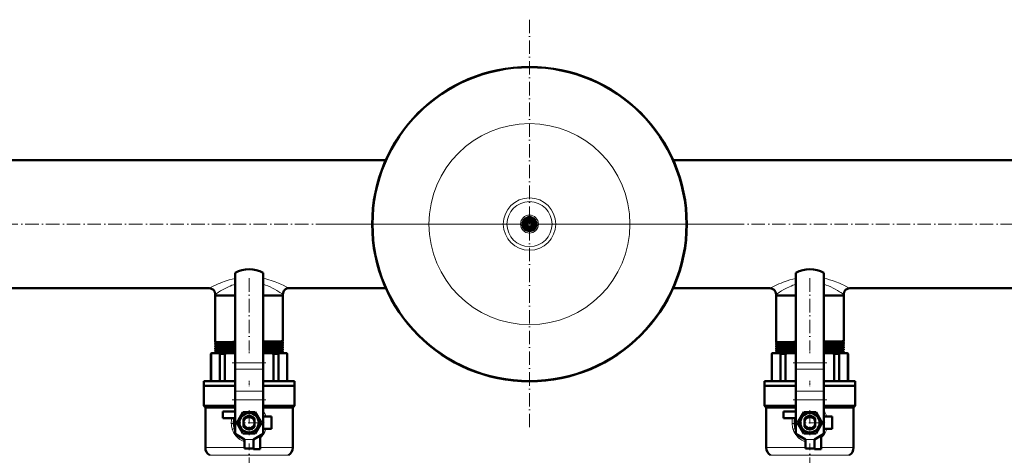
# Model space of a CAD drawing. Extents: x -2073 to 2460, y -1838 to 686.
# Tile 38 of 94: x -558 to 320, y -1115 to -726. Entities that reach past the tile are written whole.
import ezdxf

# ---------------------------------------------------------------- set-up
doc = ezdxf.new("R2010")
doc.units = 0
doc.linetypes.add('DASHDOT', pattern=[18.5, 12, -3, 0.5, -3])

msp = doc.modelspace()

# ---------------------------------------------------------------- linework, layer by layer
at = {"color": 7, "linetype": 'DASHDOT', "lineweight": 18}
for p, q in [((-103.43, -726.05), (-103.43, -1090.75)), ((1012.97, -908.4), (-719.83, -908.4)), ((78.92, -908.4), (-285.79, -908.4)), ((-353.43, -956.66), (-353.43, -1020.73)), ((146.57, -956.66), (146.57, -1020.73)), ((-338.43, -1032.24), (-368.44, -1032.24)), ((161.57, -1032.24), (131.56, -1032.24)), ((-338.43, -1065.11), (-368.44, -1065.11)), ((161.57, -1065.11), (131.56, -1065.11)), ((-353.43, -1074.37), (-353.43, -1096.73)), ((146.57, -1074.37), (146.57, -1096.73)), ((-342.25, -1085.55), (-364.61, -1085.55)), ((157.75, -1085.55), (135.39, -1085.55)), ((-353.43, -1147.14), (-353.43, -1104.11)), ((146.57, -1147.14), (146.57, -1104.11))]:
    msp.add_line(p, q, dxfattribs=at)
at = {"color": 7, "lineweight": 50}
for p, q in [((-575.43, -851.25), (-231.53, -851.25)), ((24.66, -851.25), (365.07, -851.25)), ((-108.93, -905.23), (-106.18, -903.64)), ((-106.18, -903.64), (-103.43, -902.05)), ((-103.43, -902.05), (-100.68, -903.64)), ((-100.68, -903.64), (-97.93, -905.23)), ((-108.93, -908.4), (-108.93, -905.23)), ((-108.93, -911.58), (-108.93, -908.4)), ((-106.18, -913.17), (-108.93, -911.58)), ((-97.93, -911.58), (-100.68, -913.17)), ((-97.93, -905.23), (-97.93, -908.4)), ((-97.93, -908.4), (-97.93, -911.58)), ((-103.43, -914.75), (-106.18, -913.17)), ((-100.68, -913.17), (-103.43, -914.75)), ((-365.93, -951.9), (-365.93, -1032.24)), ((-340.93, -951.9), (-340.93, -1032.24)), ((134.07, -951.9), (134.07, -1032.24)), ((159.07, -951.9), (159.07, -1032.24)), ((-575.43, -965.55), (-389.08, -965.55)), ((-317.78, -965.55), (-231.53, -965.55)), ((24.66, -965.55), (110.92, -965.55)), ((182.22, -965.55), (610.92, -965.55)), ((-383.58, -971.05), (-383.58, -972.05)), ((-383.58, -972.05), (-367.89, -972.05)), ((-383.58, -972.05), (-383.58, -1013.75)), ((-383.58, -972.05), (-365.93, -972.05)), ((-367.89, -972.05), (-365.93, -972.05)), ((-340.93, -972.05), (-323.28, -972.05)), ((-340.93, -972.05), (-323.28, -972.05)), ((-323.28, -971.05), (-323.28, -972.05)), ((-323.28, -972.05), (-323.28, -1012.76)), ((116.42, -971.05), (116.42, -972.05)), ((116.42, -972.05), (132.11, -972.05)), ((116.42, -972.05), (116.42, -1013.75)), ((116.42, -972.05), (134.07, -972.05)), ((132.11, -972.05), (134.07, -972.05)), ((159.07, -972.05), (176.72, -972.05)), ((159.07, -972.05), (176.72, -972.05)), ((176.72, -971.05), (176.72, -972.05)), ((176.72, -972.05), (176.72, -1012.76)), ((-383.58, -1013.75), (-383.58, -1013.75)), ((-383.58, -1014.99), (-383.58, -1015)), ((-383.58, -1015), (-383.58, -1015.73)), ((-383.58, -1015.73), (-383.58, -1015.73)), ((-383.58, -1017.01), (-383.58, -1017.02)), ((-383.58, -1017.02), (-383.58, -1017.71)), ((-365.93, -1013.39), (-367.89, -1013.41)), ((-365.93, -1014.63), (-367.89, -1014.65)), ((-365.93, -1015.37), (-367.89, -1015.39)), ((-365.93, -1016.65), (-367.89, -1016.68)), ((-365.93, -1017.35), (-367.89, -1017.37)), ((-323.28, -1012.76), (-323.29, -1012.76)), ((-323.29, -1013.98), (-323.28, -1013.99)), ((-323.28, -1014.74), (-323.29, -1014.74)), ((-323.29, -1016), (-323.28, -1016.01)), ((-323.28, -1013.99), (-323.28, -1014.74)), ((-323.28, -1016.01), (-323.28, -1016.72)), ((-323.28, -1018.03), (-323.28, -1018.7)), ((116.42, -1013.75), (116.42, -1013.75)), ((116.42, -1014.99), (116.42, -1015)), ((116.42, -1015), (116.42, -1015.73)), ((116.42, -1015.73), (116.42, -1015.73)), ((116.42, -1017.01), (116.42, -1017.02)), ((116.42, -1017.02), (116.42, -1017.71)), ((134.07, -1013.39), (132.11, -1013.41)), ((134.07, -1014.63), (132.11, -1014.65)), ((134.07, -1015.37), (132.11, -1015.39)), ((134.07, -1016.65), (132.11, -1016.68)), ((134.07, -1017.35), (132.11, -1017.37)), ((176.72, -1012.76), (176.71, -1012.76)), ((176.71, -1013.98), (176.72, -1013.99)), ((176.72, -1014.74), (176.71, -1014.74)), ((176.71, -1016), (176.72, -1016.01)), ((176.72, -1013.99), (176.72, -1014.74)), ((176.72, -1016.01), (176.72, -1016.72)), ((176.72, -1018.03), (176.72, -1018.7)), ((-387.43, -1024.05), (-386.93, -1023.55)), ((-387.43, -1024.05), (-387.28, -1024.05)), ((-387.43, -1048.55), (-387.43, -1024.05)), ((-387.28, -1024.05), (-387.28, -1048.55)), ((-386.57, -1023.55), (-386.93, -1023.55)), ((-380.35, -1023.55), (-386.57, -1023.55)), ((-383.58, -1019.04), (-383.58, -1019.69)), ((-383.58, -1021.06), (-383.58, -1021.67)), ((-383.58, -1023.07), (-383.58, -1023.55)), ((-373.38, -1023.55), (-380.35, -1023.55)), ((-379.64, -1048.55), (-379.64, -1024.05)), ((-379.64, -1024.05), (-375.1, -1024.05)), ((-375.1, -1024.05), (-375.1, -1048.55)), ((-365.93, -1023.55), (-373.38, -1023.55)), ((-365.93, -1018.67), (-367.89, -1018.7)), ((-365.93, -1019.33), (-367.89, -1019.35)), ((-365.93, -1020.69), (-367.89, -1020.71)), ((-365.93, -1021.31), (-367.89, -1021.34)), ((-365.93, -1022.7), (-367.89, -1022.73)), ((-365.93, -1023.3), (-367.89, -1023.32)), ((-333.49, -1023.55), (-340.93, -1023.55)), ((-326.52, -1023.55), (-333.49, -1023.55)), ((-331.77, -1048.55), (-331.77, -1024.05)), ((-331.77, -1024.05), (-327.23, -1024.05)), ((-327.23, -1024.05), (-327.23, -1048.55)), ((-320.3, -1023.55), (-326.52, -1023.55)), ((-323.28, -1020.05), (-323.28, -1020.68)), ((-323.28, -1022.06), (-323.28, -1022.67)), ((-319.93, -1023.55), (-320.3, -1023.55)), ((-319.93, -1023.55), (-319.43, -1024.05)), ((-319.59, -1048.55), (-319.59, -1024.05)), ((-319.59, -1024.05), (-319.43, -1024.05)), ((-319.43, -1024.05), (-319.43, -1048.55)), ((112.57, -1024.05), (113.07, -1023.55)), ((112.57, -1024.05), (112.72, -1024.05)), ((112.57, -1048.55), (112.57, -1024.05)), ((112.72, -1024.05), (112.72, -1048.55)), ((113.43, -1023.55), (113.07, -1023.55)), ((119.65, -1023.55), (113.43, -1023.55)), ((116.42, -1019.04), (116.42, -1019.69)), ((116.42, -1021.06), (116.42, -1021.67)), ((116.42, -1023.07), (116.42, -1023.55)), ((126.62, -1023.55), (119.65, -1023.55)), ((120.36, -1048.55), (120.36, -1024.05)), ((120.36, -1024.05), (124.9, -1024.05)), ((124.9, -1024.05), (124.9, -1048.55)), ((134.07, -1023.55), (126.62, -1023.55)), ((134.07, -1018.67), (132.11, -1018.7)), ((134.07, -1019.33), (132.11, -1019.35)), ((134.07, -1020.69), (132.11, -1020.71)), ((134.07, -1021.31), (132.11, -1021.34)), ((134.07, -1022.7), (132.11, -1022.73)), ((134.07, -1023.3), (132.11, -1023.32)), ((166.51, -1023.55), (159.07, -1023.55)), ((173.48, -1023.55), (166.51, -1023.55)), ((168.23, -1048.55), (168.23, -1024.05)), ((168.23, -1024.05), (172.77, -1024.05)), ((172.77, -1024.05), (172.77, -1048.55)), ((179.7, -1023.55), (173.48, -1023.55)), ((176.72, -1020.05), (176.72, -1020.68)), ((176.72, -1022.06), (176.72, -1022.67)), ((180.07, -1023.55), (179.7, -1023.55)), ((180.07, -1023.55), (180.57, -1024.05)), ((180.41, -1048.55), (180.41, -1024.05)), ((180.41, -1024.05), (180.57, -1024.05)), ((180.57, -1024.05), (180.57, -1048.55)), ((-365.93, -1037.9), (-365.93, -1032.24)), ((-340.93, -1037.9), (-340.93, -1032.24)), ((134.07, -1037.9), (134.07, -1032.24)), ((159.07, -1037.9), (159.07, -1032.24)), ((-365.93, -1037.9), (-365.93, -1057.33)), ((-340.93, -1037.9), (-340.93, -1057.33)), ((134.07, -1037.9), (134.07, -1057.33)), ((159.07, -1037.9), (159.07, -1057.33)), ((-393.93, -1048.55), (-365.93, -1048.55)), ((-393.93, -1052.55), (-393.93, -1048.55)), ((-365.93, -1052.55), (-393.93, -1052.55)), ((-393.93, -1052.55), (-365.93, -1052.55)), ((-393.93, -1052.55), (-393.93, -1070.55)), ((-340.93, -1048.55), (-312.93, -1048.55)), ((-312.93, -1052.55), (-340.93, -1052.55)), ((-340.93, -1052.55), (-312.93, -1052.55)), ((-312.93, -1048.55), (-312.93, -1052.55)), ((-312.93, -1052.55), (-312.93, -1070.55)), ((106.07, -1048.55), (134.07, -1048.55)), ((106.07, -1052.55), (106.07, -1048.55)), ((134.07, -1052.55), (106.07, -1052.55)), ((106.07, -1052.55), (134.07, -1052.55)), ((106.07, -1052.55), (106.07, -1070.55)), ((159.07, -1048.55), (187.07, -1048.55)), ((187.07, -1052.55), (159.07, -1052.55)), ((159.07, -1052.55), (187.07, -1052.55)), ((187.07, -1048.55), (187.07, -1052.55)), ((187.07, -1052.55), (187.07, -1070.55)), ((-365.93, -1057.33), (-365.93, -1065.11)), ((-340.93, -1057.33), (-340.93, -1065.11)), ((134.07, -1057.33), (134.07, -1065.11)), ((159.07, -1057.33), (159.07, -1065.11)), ((-393.93, -1070.55), (-365.93, -1070.55)), ((-392.43, -1072.05), (-393.93, -1070.55)), ((-365.93, -1065.11), (-365.93, -1095.55)), ((-340.93, -1065.11), (-340.93, -1095.55)), ((-340.93, -1070.55), (-312.93, -1070.55)), ((-314.43, -1072.05), (-312.93, -1070.55)), ((106.07, -1070.55), (134.07, -1070.55)), ((107.57, -1072.05), (106.07, -1070.55)), ((134.07, -1065.11), (134.07, -1095.55)), ((159.07, -1065.11), (159.07, -1095.55)), ((159.07, -1070.55), (187.07, -1070.55)), ((185.57, -1072.05), (187.07, -1070.55)), ((-392.43, -1072.05), (-365.93, -1072.05)), ((-392.43, -1072.05), (-392.43, -1107.69)), ((-365.93, -1075.55), (-376.93, -1075.55)), ((-376.93, -1075.55), (-376.93, -1081.55)), ((-364.4, -1085.55), (-358.92, -1076.05)), ((-358.92, -1076.05), (-353.43, -1076.05)), ((-353.43, -1076.05), (-347.95, -1076.05)), ((-347.95, -1076.05), (-342.47, -1085.55)), ((-340.93, -1072.05), (-314.43, -1072.05)), ((-314.43, -1072.05), (-314.43, -1107.69)), ((107.57, -1072.05), (134.07, -1072.05)), ((107.57, -1072.05), (107.57, -1107.69)), ((134.07, -1075.55), (123.07, -1075.55)), ((123.07, -1075.55), (123.07, -1081.55)), ((135.6, -1085.55), (141.08, -1076.05)), ((141.08, -1076.05), (146.57, -1076.05)), ((146.57, -1076.05), (152.05, -1076.05)), ((152.05, -1076.05), (157.53, -1085.55)), ((159.07, -1072.05), (185.57, -1072.05)), ((185.57, -1072.05), (185.57, -1107.69)), ((-376.93, -1081.55), (-366.33, -1081.55)), ((-366.14, -1085.55), (-365.93, -1085.2)), ((-365.93, -1085.9), (-366.14, -1085.55)), ((-358.92, -1095.05), (-364.4, -1085.55)), ((-358.28, -1082.02), (-358.28, -1082.59)), ((-358.28, -1084.34), (-358.28, -1082.59)), ((-358.28, -1084.34), (-358.28, -1086.77)), ((-358.28, -1088.21), (-358.28, -1086.77)), ((-358.28, -1088.21), (-358.28, -1089.09)), ((-348.58, -1082.04), (-348.58, -1082.02)), ((-348.58, -1082.04), (-348.58, -1083.17)), ((-348.58, -1083.42), (-348.58, -1083.17)), ((-348.58, -1083.42), (-348.58, -1084.34)), ((-348.58, -1086.77), (-348.58, -1084.34)), ((-348.58, -1086.77), (-348.58, -1087.69)), ((-348.58, -1089.09), (-348.58, -1087.69)), ((-342.47, -1085.55), (-347.95, -1095.05)), ((-333.43, -1080.05), (-340.93, -1080.05)), ((-340.93, -1085.2), (-340.73, -1085.55)), ((-340.73, -1085.55), (-340.93, -1085.9)), ((-333.43, -1091.05), (-333.43, -1080.05)), ((123.07, -1081.55), (133.67, -1081.55)), ((133.86, -1085.55), (134.07, -1085.2)), ((134.07, -1085.9), (133.86, -1085.55)), ((141.08, -1095.05), (135.6, -1085.55)), ((141.72, -1082.02), (141.72, -1082.59)), ((141.72, -1084.34), (141.72, -1082.59)), ((141.72, -1084.34), (141.72, -1086.77)), ((141.72, -1088.21), (141.72, -1086.77)), ((141.72, -1088.21), (141.72, -1089.09)), ((151.42, -1082.04), (151.42, -1082.02)), ((151.42, -1082.04), (151.42, -1083.17)), ((151.42, -1083.42), (151.42, -1083.17)), ((151.42, -1083.42), (151.42, -1084.34)), ((151.42, -1086.77), (151.42, -1084.34)), ((151.42, -1086.77), (151.42, -1087.69)), ((151.42, -1089.09), (151.42, -1087.69)), ((157.53, -1085.55), (152.05, -1095.05)), ((166.57, -1080.05), (159.07, -1080.05)), ((159.07, -1085.2), (159.27, -1085.55)), ((159.27, -1085.55), (159.07, -1085.9)), ((166.57, -1091.05), (166.57, -1080.05)), ((-357.43, -1100.55), (-365.93, -1095.55)), ((-353.43, -1095.05), (-358.92, -1095.05)), ((-347.95, -1095.05), (-353.43, -1095.05)), ((-349.43, -1100.55), (-340.93, -1095.55)), ((-343.43, -1109.05), (-343.43, -1097.02)), ((-340.93, -1091.05), (-333.43, -1091.05)), ((142.57, -1100.55), (134.07, -1095.55)), ((146.57, -1095.05), (141.08, -1095.05)), ((152.05, -1095.05), (146.57, -1095.05)), ((150.57, -1100.55), (159.07, -1095.55)), ((156.57, -1109.05), (156.57, -1097.02)), ((159.07, -1091.05), (166.57, -1091.05)), ((-357.43, -1108.55), (-357.43, -1100.55)), ((-349.43, -1108.55), (-349.43, -1100.55)), ((-349.43, -1100.55), (-349.43, -1109.05)), ((142.57, -1108.55), (142.57, -1100.55)), ((150.57, -1108.55), (150.57, -1100.55)), ((150.57, -1100.55), (150.57, -1109.05)), ((-349.43, -1108.55), (-357.43, -1108.55)), ((-349.43, -1109.05), (-343.43, -1109.05)), ((150.57, -1108.55), (142.57, -1108.55)), ((150.57, -1109.05), (156.57, -1109.05))]:
    msp.add_line(p, q, dxfattribs=at)
at = {"color": 7, "linetype": 'DASHDOT', "lineweight": 18, "ltscale": 0.040935}
for p, q in [((-353.43, -1015.87), (-353.43, -1017.51)), ((146.57, -1015.87), (146.57, -1017.51))]:
    msp.add_line(p, q, dxfattribs=at)
at = {"color": 7, "linetype": 'DASHDOT', "lineweight": 18, "ltscale": 0.039822}
for p, q in [((-353.43, -1017.89), (-353.43, -1019.48)), ((146.57, -1017.89), (146.57, -1019.48))]:
    msp.add_line(p, q, dxfattribs=at)
at = {"color": 7, "linetype": 'DASHDOT', "lineweight": 18, "ltscale": 0.038857}
for p, q in [((-353.43, -1019.91), (-353.43, -1021.47)), ((146.57, -1019.91), (146.57, -1021.47))]:
    msp.add_line(p, q, dxfattribs=at)
at = {"color": 7, "linetype": 'DASHDOT', "lineweight": 18, "ltscale": 0.038019}
for p, q in [((-353.43, -1021.93), (-353.43, -1023.45)), ((146.57, -1021.93), (146.57, -1023.45))]:
    msp.add_line(p, q, dxfattribs=at)
at = {"color": 7, "lineweight": 18}
for p, q in [((-340.93, -1032.24), (-365.93, -1032.24)), ((159.07, -1032.24), (134.07, -1032.24)), ((-340.93, -1037.9), (-365.93, -1037.9)), ((159.07, -1037.9), (134.07, -1037.9)), ((-340.93, -1057.33), (-365.93, -1057.33)), ((159.07, -1057.33), (134.07, -1057.33)), ((-340.93, -1065.11), (-365.93, -1065.11)), ((159.07, -1065.11), (134.07, -1065.11)), ((-362.84, -1099.65), (-362.95, -1099.56)), ((-362.59, -1099.85), (-362.84, -1099.65)), ((-349.43, -1100.55), (-357.43, -1100.55)), ((137.16, -1099.65), (137.05, -1099.56)), ((137.41, -1099.85), (137.16, -1099.65)), ((150.57, -1100.55), (142.57, -1100.55)), ((-357.43, -1107.69), (-392.43, -1107.69)), ((-353.43, -1114.62), (-388.43, -1114.62)), ((-318.43, -1114.62), (-353.43, -1114.62)), ((-314.43, -1107.69), (-343.43, -1107.69)), ((142.57, -1107.69), (107.57, -1107.69)), ((146.57, -1114.62), (111.57, -1114.62)), ((181.57, -1114.62), (146.57, -1114.62)), ((185.57, -1107.69), (156.57, -1107.69))]:
    msp.add_line(p, q, dxfattribs=at)
at = {"color": 7, "linetype": 'DASHDOT', "lineweight": 18, "ltscale": 0.120013}
for p, q in [((-353.43, -1048.15), (-353.43, -1052.95)), ((146.57, -1048.15), (146.57, -1052.95))]:
    msp.add_line(p, q, dxfattribs=at)
at = {"color": 7, "linetype": 'DASHDOT', "lineweight": 18, "ltscale": 0.240015}
for p, q in [((-348.63, -1100.55), (-358.24, -1100.55)), ((151.37, -1100.55), (141.76, -1100.55))]:
    msp.add_line(p, q, dxfattribs=at)
at = {"color": 7, "lineweight": 18}
for points in [[(-365.93, -956.76), (-368.62, -957.4), (-371.22, -958.12), (-373.73, -958.91), (-375.54, -959.54), (-377.27, -960.19), (-379.18, -960.94), (-380.98, -961.69), (-382.82, -962.51), (-385.97, -963.98), (-389.08, -965.55)], [(-317.78, -965.55), (-320.45, -964.2), (-323.07, -962.95), (-324.61, -962.26), (-327.15, -961.16), (-330.26, -959.94), (-331.91, -959.34), (-333.62, -958.76), (-335.98, -958.02), (-338.42, -957.35), (-340.93, -956.76)], [(134.07, -956.76), (131.38, -957.4), (128.78, -958.12), (126.27, -958.91), (124.47, -959.54), (122.73, -960.19), (120.82, -960.94), (119.02, -961.69), (117.18, -962.51), (114.03, -963.98), (110.92, -965.55)], [(182.22, -965.55), (179.55, -964.2), (176.93, -962.95), (175.39, -962.26), (172.85, -961.16), (169.74, -959.94), (168.09, -959.34), (166.38, -958.76), (164.02, -958.02), (161.58, -957.35), (159.07, -956.76)], [(-365.93, -962), (-367.33, -962.48), (-368.68, -962.99), (-370.2, -963.6), (-371.66, -964.25), (-374.25, -965.5), (-376.66, -966.78), (-378.81, -968.02), (-380.65, -969.15), (-383.58, -971.05)], [(-323.28, -971.05), (-324.27, -970.4), (-325.9, -969.35), (-326.95, -968.69), (-328.76, -967.61), (-330.8, -966.46), (-332.69, -965.46), (-334.71, -964.48), (-336.69, -963.59), (-338.77, -962.76), (-340.93, -962)], [(134.07, -962), (132.67, -962.48), (131.32, -962.99), (129.8, -963.6), (128.34, -964.25), (125.75, -965.5), (123.34, -966.78), (121.19, -968.02), (119.35, -969.15), (116.42, -971.05)], [(176.72, -971.05), (175.73, -970.4), (174.1, -969.35), (173.05, -968.69), (171.24, -967.61), (169.2, -966.46), (167.31, -965.46), (165.29, -964.48), (163.31, -963.59), (161.23, -962.76), (159.07, -962)], [(-369.29, -1086.23), (-367.32, -1086.12), (-366.97, -1086.09), (-366.93, -1086.08), (-366.93, -1086.08), (-366.93, -1086.08), (-366.92, -1086.08)], [(130.71, -1086.23), (132.68, -1086.12), (133.03, -1086.09), (133.07, -1086.08), (133.07, -1086.08), (133.07, -1086.08), (133.08, -1086.08)], [(-362.95, -1099.56), (-364.11, -1098.5), (-365.16, -1097.34), (-366.1, -1096.09), (-366.93, -1094.75), (-367.64, -1093.35), (-368.03, -1092.44), (-368.36, -1091.51)], [(137.05, -1099.56), (135.89, -1098.5), (134.84, -1097.34), (133.9, -1096.09), (133.07, -1094.75), (132.36, -1093.35), (131.97, -1092.44), (131.64, -1091.51)]]:
    msp.add_lwpolyline(points, dxfattribs=at)
at = {"color": 7, "lineweight": 50}
for points in [[(-367.89, -1013.41), (-378.47, -1013.56), (-381.92, -1013.64), (-383.39, -1013.71), (-383.56, -1013.74), (-383.58, -1013.74), (-383.58, -1013.74), (-383.58, -1013.75), (-383.58, -1013.75)], [(-367.89, -1014.65), (-376.08, -1014.77), (-381.15, -1014.87), (-383.03, -1014.94), (-383.5, -1014.97), (-383.57, -1014.99), (-383.58, -1014.99)], [(-367.89, -1015.39), (-378.47, -1015.54), (-381.92, -1015.62), (-383.39, -1015.69), (-383.56, -1015.71), (-383.58, -1015.72), (-383.58, -1015.72), (-383.58, -1015.72), (-383.58, -1015.73)], [(-367.89, -1016.68), (-376.06, -1016.79), (-381.14, -1016.89), (-382.84, -1016.95), (-383.34, -1016.98), (-383.54, -1017), (-383.57, -1017.01), (-383.58, -1017.01)], [(-367.89, -1017.37), (-378.47, -1017.52), (-381.92, -1017.6), (-383.39, -1017.67), (-383.56, -1017.69), (-383.58, -1017.7), (-383.58, -1017.7), (-383.58, -1017.7), (-383.58, -1017.71)], [(-323.29, -1012.76), (-323.29, -1012.77), (-323.32, -1012.77), (-323.48, -1012.79), (-324.71, -1012.86), (-330.07, -1012.97), (-340.93, -1013.12)], [(-323.28, -1013.99), (-323.29, -1013.99), (-323.29, -1013.99), (-323.29, -1013.99), (-323.3, -1014), (-323.33, -1014.01), (-323.73, -1014.04), (-324.51, -1014.08), (-327.09, -1014.15), (-334.98, -1014.28), (-340.93, -1014.36)], [(-323.29, -1014.74), (-323.3, -1014.75), (-323.34, -1014.76), (-323.63, -1014.78), (-325.85, -1014.87), (-328.61, -1014.93), (-340.93, -1015.1)], [(-323.28, -1016.01), (-323.29, -1016.01), (-323.29, -1016.01), (-323.3, -1016.02), (-323.38, -1016.04), (-324.11, -1016.09), (-326.03, -1016.15), (-332.49, -1016.27), (-340.93, -1016.38)], [(-323.29, -1016.72), (-323.32, -1016.73), (-323.43, -1016.75), (-324.27, -1016.8), (-327.44, -1016.88), (-338.34, -1017.05), (-340.93, -1017.08)], [(-323.28, -1018.03), (-323.29, -1018.03), (-323.29, -1018.03), (-323.3, -1018.04), (-323.38, -1018.06), (-324.1, -1018.11), (-327.08, -1018.19), (-330.04, -1018.25), (-340.93, -1018.4)], [(132.11, -1013.41), (121.53, -1013.56), (118.08, -1013.64), (116.61, -1013.71), (116.44, -1013.74), (116.42, -1013.74), (116.42, -1013.74), (116.42, -1013.75), (116.42, -1013.75)], [(132.11, -1014.65), (123.92, -1014.77), (118.85, -1014.87), (116.97, -1014.94), (116.5, -1014.97), (116.43, -1014.99), (116.42, -1014.99)], [(132.11, -1015.39), (121.53, -1015.54), (118.08, -1015.62), (116.61, -1015.69), (116.44, -1015.71), (116.42, -1015.72), (116.42, -1015.72), (116.42, -1015.72), (116.42, -1015.73)], [(132.11, -1016.68), (123.94, -1016.79), (118.86, -1016.89), (117.16, -1016.95), (116.66, -1016.98), (116.46, -1017), (116.43, -1017.01), (116.42, -1017.01)], [(132.11, -1017.37), (121.53, -1017.52), (118.08, -1017.6), (116.61, -1017.67), (116.44, -1017.69), (116.42, -1017.7), (116.42, -1017.7), (116.42, -1017.7), (116.42, -1017.71)], [(176.71, -1012.76), (176.71, -1012.77), (176.68, -1012.77), (176.52, -1012.79), (175.29, -1012.86), (169.93, -1012.97), (159.07, -1013.12)], [(176.72, -1013.99), (176.71, -1013.99), (176.71, -1013.99), (176.71, -1013.99), (176.7, -1014), (176.67, -1014.01), (176.27, -1014.04), (175.49, -1014.08), (172.91, -1014.15), (165.02, -1014.28), (159.07, -1014.36)], [(176.71, -1014.74), (176.7, -1014.75), (176.66, -1014.76), (176.37, -1014.78), (174.15, -1014.87), (171.39, -1014.93), (159.07, -1015.1)], [(176.72, -1016.01), (176.71, -1016.01), (176.71, -1016.01), (176.7, -1016.02), (176.62, -1016.04), (175.89, -1016.09), (173.97, -1016.15), (167.51, -1016.27), (159.07, -1016.38)], [(176.71, -1016.72), (176.68, -1016.73), (176.57, -1016.75), (175.73, -1016.8), (172.56, -1016.88), (161.66, -1017.05), (159.07, -1017.08)], [(176.72, -1018.03), (176.71, -1018.03), (176.71, -1018.03), (176.7, -1018.04), (176.62, -1018.06), (175.9, -1018.11), (172.92, -1018.19), (169.96, -1018.25), (159.07, -1018.4)], [(-367.89, -1018.7), (-376.02, -1018.81), (-379.28, -1018.87), (-382.41, -1018.95), (-383.41, -1019), (-383.55, -1019.02), (-383.58, -1019.03)], [(-367.89, -1019.35), (-378.47, -1019.5), (-381.92, -1019.58), (-383.39, -1019.65), (-383.56, -1019.68), (-383.58, -1019.68), (-383.58, -1019.69), (-383.58, -1019.69), (-383.58, -1019.69)], [(-367.89, -1020.71), (-376.01, -1020.82), (-379.26, -1020.88), (-382.4, -1020.97), (-383.4, -1021.02), (-383.54, -1021.04), (-383.58, -1021.05)], [(-367.89, -1021.34), (-378.47, -1021.49), (-381.92, -1021.57), (-383.39, -1021.64), (-383.56, -1021.66), (-383.58, -1021.67), (-383.58, -1021.67), (-383.58, -1021.67), (-383.58, -1021.67)], [(-367.89, -1022.73), (-376.02, -1022.84), (-381.1, -1022.94), (-383.01, -1023.01), (-383.48, -1023.04), (-383.57, -1023.06)], [(-367.89, -1023.32), (-378.36, -1023.47), (-381.82, -1023.55)], [(-323.29, -1018.7), (-323.31, -1018.71), (-323.38, -1018.72), (-323.89, -1018.76), (-327.03, -1018.86), (-337.32, -1019.02), (-340.93, -1019.06)], [(-323.28, -1020.05), (-323.29, -1020.05), (-323.29, -1020.05), (-323.29, -1020.05), (-323.3, -1020.06), (-323.32, -1020.06), (-323.6, -1020.09), (-324.11, -1020.12), (-327.5, -1020.22), (-338.37, -1020.38), (-340.93, -1020.42)], [(-323.29, -1020.69), (-323.32, -1020.7), (-323.39, -1020.71), (-323.91, -1020.75), (-327.08, -1020.84), (-337.41, -1021), (-340.93, -1021.04)], [(-323.28, -1022.06), (-323.29, -1022.07), (-323.29, -1022.07), (-323.29, -1022.07), (-323.3, -1022.07), (-323.32, -1022.08), (-323.6, -1022.11), (-324.11, -1022.14), (-327.5, -1022.24), (-338.39, -1022.4), (-340.93, -1022.43)], [(-323.3, -1022.68), (-323.4, -1022.7), (-323.93, -1022.73), (-327.13, -1022.83), (-337.52, -1022.99), (-340.93, -1023.03)], [(132.11, -1018.7), (123.98, -1018.81), (120.72, -1018.87), (117.59, -1018.95), (116.59, -1019), (116.45, -1019.02), (116.42, -1019.03)], [(132.11, -1019.35), (121.53, -1019.5), (118.08, -1019.58), (116.61, -1019.65), (116.44, -1019.68), (116.42, -1019.68), (116.42, -1019.69), (116.42, -1019.69), (116.42, -1019.69)], [(132.11, -1020.71), (123.99, -1020.82), (120.74, -1020.88), (117.6, -1020.97), (116.6, -1021.02), (116.46, -1021.04), (116.42, -1021.05)], [(132.11, -1021.34), (121.53, -1021.49), (118.08, -1021.57), (116.61, -1021.64), (116.44, -1021.66), (116.42, -1021.67), (116.42, -1021.67), (116.42, -1021.67), (116.42, -1021.67)], [(132.11, -1022.73), (123.98, -1022.84), (118.9, -1022.94), (116.99, -1023.01), (116.52, -1023.04), (116.43, -1023.06)], [(132.11, -1023.32), (121.64, -1023.47), (118.18, -1023.55)], [(176.71, -1018.7), (176.69, -1018.71), (176.62, -1018.72), (176.11, -1018.76), (172.97, -1018.86), (162.68, -1019.02), (159.07, -1019.06)], [(176.72, -1020.05), (176.71, -1020.05), (176.71, -1020.05), (176.71, -1020.05), (176.7, -1020.06), (176.68, -1020.06), (176.4, -1020.09), (175.89, -1020.12), (172.5, -1020.22), (161.63, -1020.38), (159.07, -1020.42)], [(176.71, -1020.69), (176.68, -1020.7), (176.61, -1020.71), (176.09, -1020.75), (172.92, -1020.84), (162.59, -1021), (159.07, -1021.04)], [(176.72, -1022.06), (176.71, -1022.07), (176.71, -1022.07), (176.71, -1022.07), (176.7, -1022.07), (176.68, -1022.08), (176.4, -1022.11), (175.89, -1022.14), (172.5, -1022.24), (161.61, -1022.4), (159.07, -1022.43)], [(176.7, -1022.68), (176.6, -1022.7), (176.07, -1022.73), (172.87, -1022.83), (162.48, -1022.99), (159.07, -1023.03)], [(-358.28, -1082.59), (-357.8, -1081.88), (-357.22, -1081.26), (-356.55, -1080.72), (-355.8, -1080.29), (-355, -1079.97), (-354.16, -1079.78), (-353.58, -1079.72)], [(-353.58, -1079.72), (-352.73, -1079.74), (-351.89, -1079.88), (-351.07, -1080.15), (-350.3, -1080.53), (-349.59, -1081.02), (-348.96, -1081.6), (-348.58, -1082.04)], [(141.72, -1082.59), (142.2, -1081.88), (142.78, -1081.26), (143.45, -1080.72), (144.2, -1080.29), (145, -1079.97), (145.84, -1079.78), (146.42, -1079.72)], [(146.42, -1079.72), (147.27, -1079.74), (148.11, -1079.88), (148.93, -1080.15), (149.7, -1080.53), (150.41, -1081.02), (151.04, -1081.6), (151.42, -1082.04)]]:
    msp.add_lwpolyline(points, dxfattribs=at)
for centre, radius in [((-103.43, -908.4), 140), ((-103.43, -908.4), 5.5), ((-103.43, -908.4), 4), ((-103.43, -908.4), 3), ((-103.43, -908.4), 2.75), ((-103.43, -908.4), 2.15), ((-353.43, -1085.55), 8.6), ((146.57, -1085.55), 8.6)]:
    msp.add_circle(centre, radius, dxfattribs=at)
at = {"color": 7, "lineweight": 18}
for radius in [89.6, 23.37, 20.08, 8.02, 6.85]:
    msp.add_circle((-103.43, -908.4), radius, dxfattribs=at)
at = {"color": 7, "lineweight": 50}
for centre, radius, start, end in [((-103.43, -908.4), 140.27, 90, 270), ((-103.43, -908.4), 140.27, 270, 90), ((-353.43, -973.55), 25, 60, 120), ((146.57, -973.55), 25, 60, 120), ((-389.08, -971.05), 5.5, 360, 90), ((-317.78, -971.05), 5.5, 90, 180.00001), ((110.92, -971.05), 5.5, 360, 90), ((182.22, -971.05), 5.5, 90, 179.99999), ((-383.99, -1014.37), 0.744, 6.9247, 56.44165), ((-383.99, -1014.37), 0.745, 303.61082, 7.02256), ((-383.96, -1016.37), 0.743, 6.90909, 59.5376), ((-383.96, -1016.37), 0.744, 300.51576, 7.03998), ((-383.58, -1017.7), 0.00926, 196.55594, 254.19812), ((-383.92, -1018.37), 0.743, 6.89233, 62.51467), ((-383.92, -1018.37), 0.744, 297.54988, 7.05276), ((-322.93, -1017.37), 0.743, 118.97127, 178.7247), ((-322.93, -1017.37), 0.744, 178.57598, 241.00043), ((-322.89, -1015.37), 0.744, 122.01226, 178.70624), ((-322.89, -1015.37), 0.744, 178.59079, 237.97565), ((-322.86, -1013.37), 0.745, 125.16274, 178.69321), ((-322.86, -1013.37), 0.745, 178.60546, 234.81314), ((-323.29, -1016.71), 0.0085, 287.84357, 345.07969), ((-323.29, -1018.03), 0.00891, 15.39815, 72.06477), ((116.01, -1014.37), 0.744, 6.9247, 56.44165), ((116.01, -1014.37), 0.745, 303.61082, 7.02256), ((116.04, -1016.37), 0.743, 6.90909, 59.5376), ((116.04, -1016.37), 0.744, 300.51576, 7.03998), ((116.42, -1017.7), 0.00926, 196.55594, 254.19812), ((116.08, -1018.37), 0.743, 6.89233, 62.51467), ((116.08, -1018.37), 0.744, 297.54988, 7.05276), ((177.07, -1017.37), 0.743, 118.97127, 178.7247), ((177.07, -1017.37), 0.744, 178.57598, 241.00043), ((177.11, -1015.37), 0.744, 122.01226, 178.70624), ((177.11, -1015.37), 0.744, 178.59079, 237.97565), ((177.14, -1013.37), 0.745, 125.16274, 178.69321), ((177.14, -1013.37), 0.745, 178.60546, 234.81314), ((176.71, -1016.71), 0.0085, 287.84357, 345.07969), ((176.71, -1018.03), 0.00891, 15.39815, 72.06477), ((-381.36, -1031.74), 9.71, 122.47722, 127.61976), ((-383.57, -1021.67), 0.0144, 205.06369, 261.97827), ((-383.57, -1023.08), 0.0148, 98.17254, 154.75725), ((-383.58, -1019.04), 0.00962, 105.9345, 163.17874), ((-383.57, -1019.69), 0.0115, 200.83845, 258.45992), ((-383.89, -1020.37), 0.742, 6.86023, 65.37788), ((-383.89, -1020.37), 0.743, 294.69547, 7.07377), ((-383.57, -1021.06), 0.0117, 101.87306, 159.32271), ((-383.85, -1022.37), 0.741, 6.83237, 68.13177), ((-383.85, -1022.37), 0.743, 291.95576, 7.10359), ((-385.56, -1031.74), 9.71, 52.38024, 57.52277), ((-364.46, -1057.46), 35.06, 104.7323, 107.6624), ((-342.41, -1057.46), 35.06, 72.3376, 75.2677), ((-321.31, -1031.74), 9.71, 122.47722, 127.61976), ((-323.04, -1023.37), 0.741, 110.56758, 178.80777), ((-323.03, -1023.37), 0.747, 178.64765, 194.01088), ((-323, -1021.37), 0.742, 113.25665, 178.77035), ((-323, -1021.37), 0.742, 178.53059, 246.71822), ((-322.97, -1019.37), 0.743, 116.05691, 178.74165), ((-322.97, -1019.37), 0.743, 178.55639, 243.90956), ((-323.3, -1022.66), 0.0166, 276.2604, 332.24261), ((-323.29, -1018.69), 0.0102, 283.69882, 341.5501), ((-323.29, -1020.05), 0.0106, 18.78401, 76.30365), ((-323.3, -1020.68), 0.0128, 279.71606, 337.04541), ((-323.3, -1022.07), 0.0131, 22.80168, 80.03991), ((-325.51, -1031.74), 9.71, 52.38024, 57.52277), ((118.64, -1031.74), 9.71, 122.47722, 127.61976), ((116.43, -1021.67), 0.0144, 205.06369, 261.97827), ((116.43, -1023.08), 0.0148, 98.17254, 154.75725), ((116.42, -1019.04), 0.00962, 105.9345, 163.17874), ((116.43, -1019.69), 0.0115, 200.83845, 258.45992), ((116.11, -1020.37), 0.742, 6.86023, 65.37788), ((116.11, -1020.37), 0.743, 294.69547, 7.07377), ((116.43, -1021.06), 0.0117, 101.87306, 159.32271), ((116.15, -1022.37), 0.741, 6.83237, 68.13177), ((116.15, -1022.37), 0.743, 291.95576, 7.10359), ((114.44, -1031.74), 9.71, 52.38024, 57.52277), ((135.54, -1057.46), 35.06, 104.7323, 107.6624), ((157.59, -1057.46), 35.06, 72.3376, 75.2677), ((178.69, -1031.74), 9.71, 122.47722, 127.61976), ((176.96, -1023.37), 0.741, 110.56758, 178.80777), ((176.97, -1023.37), 0.747, 178.64765, 194.01088), ((177, -1021.37), 0.742, 113.25665, 178.77035), ((177, -1021.37), 0.742, 178.53059, 246.71822), ((177.03, -1019.37), 0.743, 116.05691, 178.74165), ((177.03, -1019.37), 0.743, 178.55639, 243.90956), ((176.7, -1022.66), 0.0166, 276.2604, 332.24261), ((176.71, -1018.69), 0.0102, 283.69882, 341.5501), ((176.71, -1020.05), 0.0106, 18.78401, 76.30365), ((176.7, -1020.68), 0.0128, 279.71606, 337.04541), ((176.7, -1022.07), 0.0131, 22.80168, 80.03991), ((174.49, -1031.74), 9.71, 52.38024, 57.52277), ((-353.43, -1085.55), 6, 36.06659, 143.93341), ((146.57, -1085.55), 6, 36.06659, 143.93341), ((-353.43, -1085.55), 13.5, 162.76472, 202.1915), ((-353.5, -1085.54), 13.43, 164.44603, 180.0364), ((-353.47, -1085.56), 13.46, 182.19919, 199.91494), ((-353.53, -1085.42), 5.51, 210.35525, 252.88203), ((-353.43, -1085.55), 5, 14.06987, 165.93013), ((-353.43, -1085.55), 5, 194.06987, 345.93013), ((-353.43, -1085.55), 5.3, 295.21669, 336.21913), ((-353.43, -1085.55), 5.3, 23.78087, 36.49486), ((-353.25, -1086.15), 5.54, 32.62492, 42.61643), ((146.57, -1085.55), 13.5, 162.76472, 202.1915), ((146.5, -1085.54), 13.43, 164.44603, 180.0364), ((146.53, -1085.56), 13.46, 182.19919, 199.91494), ((146.47, -1085.42), 5.51, 210.35525, 252.88203), ((146.57, -1085.55), 5, 14.06987, 165.93013), ((146.57, -1085.55), 5, 194.06987, 345.93013), ((146.57, -1085.55), 5.3, 295.21669, 336.21913), ((146.57, -1085.55), 5.3, 23.78087, 36.49486), ((146.75, -1086.15), 5.54, 32.62492, 42.61643), ((-353.43, -1085.55), 6, 216.06659, 323.93341), ((-353.59, -1085.53), 5.39, 253.17352, 296.61296), ((146.57, -1085.55), 6, 216.06659, 323.93341), ((146.41, -1085.53), 5.39, 253.17352, 296.61296), ((-384.43, -1107.69), 8, 179.99999, 240), ((-322.43, -1107.69), 8, 300, 360), ((115.57, -1107.69), 8, 180.00001, 240), ((177.57, -1107.69), 8, 300, 360)]:
    msp.add_arc(centre, radius, start, end, dxfattribs=at)
at = {"color": 7, "lineweight": 18}
for centre, radius, start, end in [((-351.77, -1084.83), 17.38, 144.60266, 147.7334), ((148.23, -1084.83), 17.38, 144.60266, 147.7334), ((-349.95, -1085.54), 19.35, 168.11273, 182.05379), ((-350.18, -1085.59), 19.12, 181.91851, 196.66644), ((150.05, -1085.54), 19.35, 168.11273, 182.05379), ((149.82, -1085.59), 19.12, 181.91851, 196.66644), ((-350.94, -1085.78), 18.34, 196.78799, 198.19847), ((-354.73, -1086.6), 16.88, 311.98492, 325.49531), ((-355.83, -1085.82), 18.23, 325.45684, 341.89812), ((-331.21, -1074.09), 18.86, 244.0614, 247.24332), ((-355.85, -1085.8), 18.25, 341.86533, 343.27388), ((149.06, -1085.78), 18.34, 196.78799, 198.19847), ((145.27, -1086.6), 16.88, 311.98492, 325.49531), ((144.17, -1085.82), 18.23, 325.45684, 341.89812), ((168.79, -1074.09), 18.86, 244.0614, 247.24332), ((144.15, -1085.8), 18.25, 341.86533, 343.27388), ((-375.62, -1091.03), 15.74, 325.90633, 333.21529), ((-353.1, -1087.58), 15.51, 232.27203, 250.60684), ((-353.17, -1087.79), 15.29, 250.60042, 253.80819), ((124.38, -1091.03), 15.74, 325.90633, 333.21529), ((146.9, -1087.58), 15.51, 232.27203, 250.60684), ((146.83, -1087.79), 15.29, 250.60042, 253.80819)]:
    msp.add_arc(centre, radius, start, end, dxfattribs=at)
for centre, major_axis, ratio, start_param, end_param in [((-353.2, -1085.6), (-0.06, -17.44), 0.896654, 1.897749, 2.244326), ((146.8, -1085.6), (-0.06, -17.44), 0.896654, 1.897749, 2.244326), ((-370.3, -1080.87), (3.85, -1.07), 0.113262, 0, 0.554448), ((129.7, -1080.87), (3.85, -1.07), 0.113262, 0, 0.554448), ((-369.89, -1091.51), (3.76, 1.36), 0.139555, 5.080514, 6.283185), ((130.11, -1091.51), (3.76, 1.36), 0.139555, 5.080514, 6.283185)]:
    msp.add_ellipse(centre, major_axis=major_axis, ratio=ratio, start_param=start_param, end_param=end_param, dxfattribs=at)

doc.saveas('drawing.dxf')
